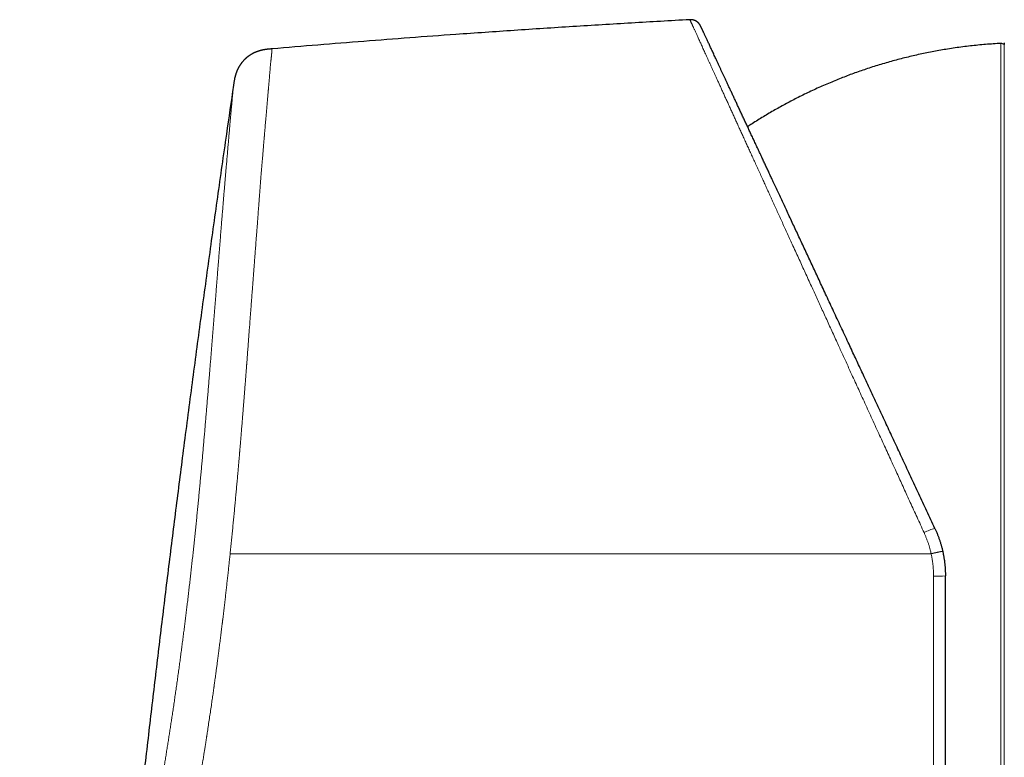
# Model space of a CAD drawing. Header units: millimetres. Extents: x 8 to 760, y 12 to 454.
# Tile 9 of 110: x 28 to 72, y 410 to 443. Entities that reach past the tile are written whole.
import ezdxf

# ---------------------------------------------------------------- set-up
doc = ezdxf.new("R2010")
doc.units = ezdxf.units.MM

msp = doc.modelspace()

# ---------------------------------------------------------------- linework, layer by layer
at = {"color": 8, "linetype": 'Continuous', "lineweight": 0}
for p, q in [((71.786, 396.728), (71.786, 442.264)), ((71.938, 442.29), (71.938, 396.703)), ((68.781, 395.183), (68.781, 418.493))]:
    msp.add_line(p, q, dxfattribs=at)
at = {"color": 7, "linetype": 'Continuous', "lineweight": 30}
msp.add_line((71.938, 442.29), (71.931, 442.212), dxfattribs=at)
msp.add_arc((71.796, 442.064), 0.2, 47.521, 93.0434, dxfattribs=at)
at = {"color": 8, "linetype": 'Continuous', "lineweight": 0}
for centre, radius, start, end in [((69.388, 418.546), 2.152, 104.7281, 118.5827), ((68.92, 421.714), 3.224, 267.5245, 276.9366)]:
    msp.add_arc(centre, radius, start, end, dxfattribs=at)
at = {"color": 7, "linetype": 'Continuous', "lineweight": 30}
for points, knots in [([(57.913, 443.321), (57.042, 443.273), (55.3, 443.175), (52.688, 443.015), (50.077, 442.845), (47.653, 442.677), (45.416, 442.513), (43.366, 442.356), (41.317, 442.193), (39.951, 442.078), (39.268, 442.021)], [0, 0, 0, 0, 0.14, 0.28, 0.42, 0.56, 0.67, 0.78, 0.89, 1, 1, 1, 1]), ([(58.393, 443.033), (58.392, 443.036), (58.39, 443.04), (58.387, 443.047), (58.383, 443.053), (58.38, 443.06), (58.376, 443.066), (58.373, 443.073), (58.369, 443.079), (58.365, 443.085), (58.361, 443.091), (58.358, 443.097), (58.354, 443.103), (58.349, 443.109), (58.345, 443.115), (58.341, 443.121), (58.337, 443.127), (58.332, 443.132), (58.328, 443.138), (58.323, 443.143), (58.318, 443.149), (58.314, 443.154), (58.309, 443.159), (58.305, 443.164), (58.3, 443.169), (58.295, 443.174), (58.29, 443.179), (58.285, 443.184), (58.28, 443.188), (58.275, 443.193), (58.269, 443.198), (58.264, 443.203), (58.258, 443.208), (58.252, 443.213), (58.246, 443.217), (58.24, 443.222), (58.234, 443.226), (58.228, 443.231), (58.222, 443.235), (58.216, 443.239), (58.21, 443.243), (58.203, 443.247), (58.197, 443.251), (58.191, 443.255), (58.185, 443.258), (58.179, 443.261), (58.173, 443.264), (58.167, 443.268), (58.161, 443.271), (58.154, 443.274), (58.148, 443.277), (58.141, 443.28), (58.134, 443.283), (58.127, 443.286), (58.12, 443.289), (58.113, 443.291), (58.106, 443.294), (58.099, 443.296), (58.092, 443.298), (58.085, 443.301), (58.078, 443.303), (58.071, 443.305), (58.064, 443.307), (58.057, 443.308), (58.05, 443.31), (58.044, 443.311), (58.037, 443.313), (58.031, 443.314), (58.024, 443.315), (58.018, 443.316), (58.011, 443.317), (58.004, 443.318), (57.997, 443.319), (57.99, 443.32), (57.982, 443.32), (57.975, 443.321), (57.968, 443.321), (57.961, 443.322), (57.954, 443.322), (57.947, 443.322), (57.94, 443.322), (57.933, 443.322), (57.926, 443.322), (57.919, 443.322), (57.915, 443.322), (57.913, 443.321)], [0, 0, 0, 0, 0.012338, 0.02473, 0.037175, 0.049672, 0.062221, 0.074819, 0.086743, 0.098709, 0.110717, 0.122765, 0.134852, 0.146979, 0.159142, 0.171342, 0.183577, 0.195846, 0.207928, 0.22004, 0.232181, 0.244351, 0.25564, 0.266951, 0.278284, 0.289636, 0.301008, 0.312398, 0.323806, 0.336373, 0.348958, 0.36156, 0.374178, 0.386811, 0.399456, 0.412112, 0.424778, 0.437453, 0.450135, 0.462596, 0.475061, 0.487529, 0.499998, 0.51154, 0.523081, 0.53462, 0.546155, 0.557686, 0.569212, 0.580731, 0.593393, 0.606045, 0.618684, 0.63131, 0.643922, 0.656517, 0.669095, 0.681653, 0.694192, 0.706708, 0.718979, 0.731227, 0.743449, 0.755646, 0.766912, 0.778154, 0.78937, 0.800561, 0.811725, 0.822861, 0.833969, 0.846153, 0.8583, 0.87041, 0.882481, 0.894511, 0.906501, 0.918449, 0.930354, 0.942215, 0.954031, 0.965591, 0.977107, 0.988577, 1, 1, 1, 1]), ([(68.841, 420.627), (68.781, 420.755), (68.662, 421.012), (68.483, 421.396), (68.304, 421.779), (68.126, 422.161), (67.948, 422.543), (67.771, 422.923), (67.599, 423.291), (67.433, 423.648), (67.271, 423.994), (67.111, 424.339), (66.95, 424.683), (66.79, 425.026), (66.631, 425.367), (66.473, 425.707), (66.315, 426.045), (66.158, 426.382), (66.002, 426.717), (65.846, 427.05), (65.695, 427.375), (65.547, 427.692), (65.403, 428.001), (65.259, 428.309), (65.116, 428.616), (64.966, 428.937), (64.809, 429.273), (64.646, 429.624), (64.484, 429.971), (64.324, 430.315), (64.165, 430.656), (64.007, 430.995), (63.855, 431.321), (63.709, 431.634), (63.568, 431.937), (63.428, 432.236), (63.289, 432.534), (63.151, 432.831), (63.013, 433.126), (62.877, 433.419), (62.742, 433.708), (62.608, 433.994), (62.476, 434.277), (62.346, 434.557), (62.22, 434.828), (62.097, 435.09), (61.978, 435.345), (61.861, 435.597), (61.745, 435.846), (61.638, 436.074), (61.542, 436.281), (61.454, 436.469), (61.368, 436.653), (61.283, 436.836), (61.199, 437.015), (61.112, 437.203), (61.021, 437.398), (60.927, 437.6), (60.834, 437.799), (60.742, 437.995), (60.652, 438.19), (60.562, 438.381), (60.475, 438.57), (60.389, 438.754), (60.304, 438.935), (60.221, 439.113), (60.14, 439.286), (60.061, 439.456), (59.984, 439.623), (59.908, 439.785), (59.833, 439.945), (59.761, 440.1), (59.69, 440.252), (59.623, 440.396), (59.559, 440.533), (59.499, 440.662), (59.44, 440.789), (59.382, 440.912), (59.326, 441.033), (59.271, 441.15), (59.218, 441.264), (59.167, 441.374), (59.117, 441.48), (59.069, 441.584), (59.023, 441.683), (58.979, 441.778), (58.936, 441.869), (58.895, 441.956), (58.856, 442.041), (58.818, 442.123), (58.781, 442.202), (58.746, 442.278), (58.712, 442.349), (58.68, 442.418), (58.65, 442.483), (58.621, 442.544), (58.594, 442.602), (58.569, 442.656), (58.545, 442.707), (58.523, 442.754), (58.503, 442.797), (58.485, 442.836), (58.468, 442.872), (58.454, 442.904), (58.44, 442.933), (58.428, 442.958), (58.418, 442.98), (58.41, 442.998), (58.403, 443.012), (58.398, 443.023), (58.394, 443.031), (58.394, 443.033), (58.393, 443.033)], [0, 0, 0, 0, 0.011293, 0.022569, 0.03383, 0.045078, 0.056316, 0.067546, 0.078771, 0.089058, 0.099345, 0.109633, 0.119924, 0.130219, 0.140503, 0.15077, 0.161024, 0.171264, 0.181495, 0.191716, 0.201932, 0.211559, 0.221183, 0.230807, 0.240432, 0.250059, 0.261275, 0.272469, 0.283645, 0.294805, 0.305952, 0.317088, 0.328216, 0.338412, 0.348605, 0.358797, 0.368991, 0.379255, 0.389586, 0.3999, 0.410202, 0.420492, 0.430774, 0.441048, 0.451318, 0.460999, 0.470679, 0.480361, 0.490046, 0.499736, 0.507293, 0.514825, 0.522333, 0.529818, 0.537281, 0.544723, 0.553467, 0.562185, 0.570877, 0.579545, 0.588368, 0.597169, 0.60595, 0.614713, 0.623459, 0.632191, 0.640909, 0.649617, 0.658314, 0.667004, 0.675688, 0.684367, 0.693044, 0.701719, 0.709672, 0.717628, 0.725586, 0.733549, 0.741519, 0.749495, 0.757441, 0.765368, 0.773278, 0.781172, 0.789052, 0.796778, 0.804493, 0.812198, 0.819895, 0.827741, 0.835582, 0.843418, 0.85125, 0.859081, 0.866912, 0.874744, 0.882602, 0.890452, 0.898297, 0.906138, 0.913976, 0.921673, 0.92937, 0.937069, 0.944771, 0.952635, 0.960505, 0.968383, 0.97627, 0.984168, 0.992077, 1, 1, 1, 1]), ([(39.268, 442.021), (39.251, 442.019), (39.216, 442.016), (39.163, 442.012), (39.111, 442.007), (39.059, 442.001), (39.007, 441.994), (38.955, 441.987), (38.911, 441.979), (38.877, 441.973), (38.85, 441.967), (38.824, 441.962), (38.798, 441.956), (38.771, 441.949), (38.746, 441.943), (38.721, 441.936), (38.696, 441.929), (38.672, 441.921), (38.648, 441.913), (38.625, 441.906), (38.604, 441.898), (38.585, 441.891), (38.566, 441.884), (38.547, 441.876), (38.528, 441.868), (38.509, 441.86), (38.491, 441.852), (38.472, 441.843), (38.453, 441.834), (38.433, 441.824), (38.411, 441.813), (38.39, 441.802), (38.369, 441.79), (38.348, 441.778), (38.328, 441.766), (38.31, 441.755), (38.292, 441.744), (38.275, 441.733), (38.258, 441.721), (38.241, 441.71), (38.225, 441.698), (38.208, 441.686), (38.192, 441.674), (38.176, 441.661), (38.16, 441.649), (38.144, 441.636), (38.128, 441.622), (38.112, 441.609), (38.097, 441.595), (38.082, 441.581), (38.067, 441.567), (38.052, 441.553), (38.037, 441.539), (38.023, 441.524), (38.009, 441.509), (37.995, 441.494), (37.981, 441.479), (37.968, 441.464), (37.955, 441.448), (37.942, 441.433), (37.929, 441.417), (37.916, 441.401), (37.903, 441.384), (37.891, 441.368), (37.879, 441.351), (37.867, 441.334), (37.855, 441.316), (37.843, 441.298), (37.83, 441.279), (37.818, 441.259), (37.806, 441.24), (37.795, 441.22), (37.783, 441.2), (37.772, 441.18), (37.761, 441.159), (37.751, 441.138), (37.74, 441.116), (37.73, 441.094), (37.72, 441.073), (37.71, 441.05), (37.7, 441.028), (37.691, 441.004), (37.682, 440.98), (37.673, 440.956), (37.664, 440.932), (37.656, 440.908), (37.648, 440.883), (37.641, 440.858), (37.633, 440.832), (37.625, 440.803), (37.617, 440.771), (37.609, 440.74), (37.602, 440.708), (37.592, 440.664), (37.581, 440.606), (37.569, 440.535), (37.558, 440.463), (37.551, 440.416), (37.548, 440.392)], [0, 0, 0, 0, 0.020004, 0.04001, 0.060014, 0.080014, 0.100011, 0.120008, 0.140012, 0.150283, 0.160554, 0.170824, 0.181094, 0.191363, 0.20163, 0.211309, 0.220987, 0.230665, 0.240342, 0.25002, 0.257858, 0.265698, 0.273538, 0.281378, 0.289219, 0.29692, 0.304621, 0.312323, 0.320024, 0.329193, 0.338361, 0.347529, 0.356698, 0.365866, 0.375033, 0.382874, 0.390715, 0.398555, 0.406395, 0.414235, 0.421934, 0.429633, 0.437331, 0.445029, 0.452883, 0.460737, 0.46859, 0.476442, 0.484295, 0.492147, 0.499998, 0.507833, 0.515667, 0.523502, 0.531337, 0.539172, 0.546868, 0.554565, 0.562262, 0.569959, 0.577815, 0.58567, 0.593527, 0.601384, 0.609241, 0.617099, 0.624957, 0.633708, 0.642459, 0.651211, 0.659963, 0.668715, 0.677468, 0.68622, 0.694973, 0.704142, 0.713311, 0.722479, 0.731647, 0.740814, 0.749981, 0.759779, 0.769577, 0.779374, 0.789173, 0.798972, 0.808773, 0.818575, 0.828377, 0.840702, 0.853027, 0.865351, 0.877672, 0.889991, 0.917487, 0.944987, 0.972494, 1, 1, 1, 1]), ([(71.786, 442.264), (71.672, 442.257), (71.445, 442.244), (71.104, 442.218), (70.764, 442.187), (70.424, 442.151), (70.085, 442.109), (69.747, 442.063), (69.418, 442.013), (69.1, 441.96), (68.792, 441.904), (68.485, 441.844), (68.178, 441.78), (67.873, 441.711), (67.568, 441.639), (67.265, 441.562), (66.962, 441.481), (66.661, 441.396), (66.361, 441.306), (66.062, 441.213), (65.77, 441.117), (65.485, 441.02), (65.207, 440.921), (64.93, 440.818), (64.655, 440.711), (64.375, 440.599), (64.092, 440.481), (63.804, 440.356), (63.519, 440.228), (63.235, 440.096), (62.953, 439.96), (62.678, 439.822), (62.411, 439.684), (62.15, 439.545), (61.892, 439.403), (61.635, 439.257), (61.38, 439.108), (61.127, 438.956), (60.876, 438.8), (60.662, 438.664), (60.532, 438.579), (60.485, 438.547)], [0, 0, 0, 0, 0.028382, 0.056764, 0.085146, 0.113529, 0.141912, 0.170294, 0.198677, 0.224694, 0.250711, 0.276728, 0.302744, 0.32876, 0.354776, 0.380792, 0.406807, 0.432822, 0.458837, 0.484852, 0.510866, 0.535394, 0.559922, 0.58445, 0.608978, 0.633506, 0.659521, 0.685536, 0.711551, 0.737566, 0.763581, 0.789597, 0.814127, 0.838656, 0.863186, 0.887716, 0.912247, 0.936777, 0.961308, 0.985839, 1, 1, 1, 1]), ([(37.548, 440.392), (37.443, 439.667), (37.2, 438.004), (36.83, 435.401), (36.438, 432.583), (36.053, 429.763), (35.676, 426.939), (35.315, 424.166), (34.968, 421.443), (34.634, 418.772), (34.308, 416.1), (33.989, 413.428), (33.677, 410.757), (33.373, 408.089), (33.077, 405.423), (32.788, 402.758), (32.506, 400.093), (32.233, 397.442), (31.969, 394.805), (31.713, 392.183), (31.464, 389.559), (31.215, 386.865), (30.968, 384.1), (30.722, 381.264), (30.485, 378.426), (30.255, 375.587), (30.034, 372.747), (29.825, 369.959), (29.628, 367.225), (29.443, 364.544), (29.266, 361.863), (29.097, 359.181), (28.945, 356.648), (28.81, 354.263), (28.69, 352.027), (28.577, 349.789), (28.472, 347.551), (28.375, 345.312), (28.292, 343.231), (28.223, 341.31), (28.166, 339.547), (28.114, 337.784), (28.068, 336.022), (28.034, 334.476), (28.018, 333.518), (28.011, 333.147)], [0, 0, 0, 0, 0.020402, 0.046799, 0.073206, 0.099629, 0.126071, 0.152535, 0.177508, 0.202497, 0.227489, 0.252473, 0.277437, 0.302369, 0.327261, 0.35213, 0.377003, 0.40189, 0.426344, 0.450805, 0.475267, 0.49973, 0.52615, 0.552575, 0.579006, 0.605444, 0.631889, 0.658339, 0.683282, 0.708225, 0.733169, 0.758112, 0.783055, 0.803842, 0.824631, 0.845424, 0.866223, 0.887028, 0.907842, 0.924202, 0.94057, 0.956945, 0.973318, 0.989672, 1, 1, 1, 1]), ([(68.841, 420.627), (68.851, 420.606), (68.871, 420.564), (68.899, 420.5), (68.926, 420.436), (68.952, 420.372), (68.977, 420.308), (69.001, 420.245), (69.024, 420.182), (69.045, 420.119), (69.066, 420.055), (69.087, 419.991), (69.106, 419.927), (69.125, 419.863), (69.142, 419.798), (69.159, 419.734), (69.175, 419.67), (69.184, 419.627), (69.189, 419.605)], [0, 0, 0, 0, 0.064701, 0.129135, 0.193302, 0.257203, 0.320838, 0.383078, 0.445062, 0.506792, 0.568266, 0.630733, 0.692936, 0.754875, 0.81655, 0.877962, 0.939112, 1, 1, 1, 1]), ([(69.189, 419.605), (69.194, 419.583), (69.204, 419.538), (69.218, 419.469), (69.231, 419.401), (69.242, 419.333), (69.253, 419.265), (69.263, 419.197), (69.272, 419.13), (69.28, 419.063), (69.287, 418.995), (69.293, 418.927), (69.298, 418.858), (69.302, 418.789), (69.306, 418.72), (69.308, 418.651), (69.31, 418.583), (69.31, 418.537), (69.31, 418.514)], [0, 0, 0, 0, 0.06313, 0.126203, 0.189219, 0.252178, 0.315081, 0.376808, 0.438481, 0.500103, 0.561672, 0.624445, 0.687166, 0.749835, 0.812452, 0.875018, 0.937534, 1, 1, 1, 1]), ([(69.31, 395.682), (69.31, 395.682), (69.31, 395.683), (69.31, 395.691), (69.31, 395.702), (69.31, 395.719), (69.31, 395.74), (69.31, 395.765), (69.31, 395.796), (69.31, 395.829), (69.31, 395.866), (69.31, 395.905), (69.31, 395.948), (69.31, 395.995), (69.31, 396.046), (69.31, 396.102), (69.31, 396.163), (69.31, 396.229), (69.31, 396.299), (69.31, 396.372), (69.31, 396.45), (69.31, 396.532), (69.31, 396.618), (69.31, 396.71), (69.31, 396.811), (69.31, 396.919), (69.31, 397.033), (69.31, 397.151), (69.31, 397.261), (69.31, 397.361), (69.31, 397.449), (69.31, 397.538), (69.31, 397.63), (69.31, 397.724), (69.31, 397.821), (69.31, 397.931), (69.31, 398.057), (69.31, 398.199), (69.31, 398.345), (69.31, 398.496), (69.31, 398.653), (69.31, 398.814), (69.31, 398.979), (69.31, 399.149), (69.31, 399.323), (69.31, 399.502), (69.31, 399.687), (69.31, 399.875), (69.31, 400.068), (69.31, 400.264), (69.31, 400.464), (69.31, 400.667), (69.31, 400.874), (69.31, 401.08), (69.31, 401.282), (69.31, 401.482), (69.31, 401.685), (69.31, 401.891), (69.31, 402.1), (69.31, 402.319), (69.31, 402.547), (69.31, 402.785), (69.31, 403.025), (69.31, 403.269), (69.31, 403.514), (69.31, 403.761), (69.31, 404.009), (69.31, 404.261), (69.31, 404.516), (69.31, 404.777), (69.31, 405.043), (69.31, 405.311), (69.31, 405.583), (69.31, 405.856), (69.31, 406.131), (69.31, 406.405), (69.31, 406.682), (69.31, 406.961), (69.31, 407.242), (69.31, 407.525), (69.31, 407.811), (69.31, 408.098), (69.31, 408.398), (69.31, 408.71), (69.31, 409.034), (69.31, 409.361), (69.31, 409.69), (69.31, 409.98), (69.31, 410.23), (69.31, 410.439), (69.31, 410.649), (69.31, 410.859), (69.31, 411.07), (69.31, 411.281), (69.31, 411.52), (69.31, 411.786), (69.31, 412.08), (69.31, 412.376), (69.31, 412.674), (69.31, 412.976), (69.31, 413.282), (69.31, 413.588), (69.31, 413.896), (69.31, 414.201), (69.31, 414.502), (69.31, 414.814), (69.31, 415.141), (69.31, 415.485), (69.31, 415.83), (69.31, 416.176), (69.31, 416.522), (69.31, 416.863), (69.31, 417.197), (69.31, 417.525), (69.31, 417.854), (69.31, 418.184), (69.31, 418.404), (69.31, 418.514)], [0, 0, 0, 0, 0.009189, 0.018368, 0.027538, 0.036702, 0.045861, 0.055018, 0.064173, 0.07333, 0.081554, 0.089781, 0.098013, 0.106252, 0.114497, 0.123082, 0.131797, 0.140505, 0.149205, 0.1579, 0.16659, 0.175279, 0.183966, 0.192654, 0.202213, 0.211777, 0.221348, 0.230928, 0.240518, 0.246982, 0.253441, 0.259894, 0.266343, 0.272788, 0.27923, 0.285669, 0.29452, 0.303368, 0.312216, 0.321065, 0.330097, 0.339134, 0.348177, 0.357229, 0.36629, 0.375488, 0.384731, 0.393964, 0.403188, 0.412406, 0.421619, 0.430829, 0.440038, 0.449248, 0.457693, 0.466141, 0.474595, 0.483055, 0.491523, 0.5, 0.509231, 0.518451, 0.527661, 0.536863, 0.546059, 0.555087, 0.564112, 0.573137, 0.582163, 0.591377, 0.600595, 0.60982, 0.619054, 0.628298, 0.637421, 0.646481, 0.655532, 0.664575, 0.673611, 0.682643, 0.691673, 0.700701, 0.70973, 0.719665, 0.729606, 0.739554, 0.749512, 0.759482, 0.7657, 0.771913, 0.778121, 0.784326, 0.790527, 0.796724, 0.80292, 0.811436, 0.81995, 0.828464, 0.836978, 0.845669, 0.854364, 0.863064, 0.871772, 0.880488, 0.888879, 0.897124, 0.906734, 0.916336, 0.925933, 0.935526, 0.945118, 0.95471, 0.963756, 0.972807, 0.981863, 0.990927, 1, 1, 1, 1])]:
    msp.add_open_spline(points, degree=3, knots=knots, dxfattribs=at)
at = {"color": 8, "linetype": 'Continuous', "lineweight": 0}
for points, knots in [([(68.359, 420.436), (68.306, 420.551), (68.202, 420.78), (68.046, 421.119), (67.894, 421.453), (67.744, 421.78), (67.598, 422.1), (67.456, 422.411), (67.317, 422.714), (67.182, 423.011), (67.04, 423.32), (66.894, 423.64), (66.743, 423.97), (66.596, 424.292), (66.448, 424.615), (66.293, 424.955), (66.13, 425.311), (65.964, 425.675), (65.8, 426.032), (65.639, 426.384), (65.481, 426.731), (65.325, 427.072), (65.182, 427.384), (65.053, 427.667), (64.936, 427.924), (64.82, 428.176), (64.706, 428.425), (64.594, 428.671), (64.474, 428.934), (64.346, 429.213), (64.211, 429.508), (64.079, 429.798), (63.948, 430.085), (63.82, 430.365), (63.694, 430.639), (63.572, 430.908), (63.451, 431.173), (63.324, 431.449), (63.193, 431.737), (63.056, 432.036), (62.923, 432.329), (62.789, 432.623), (62.651, 432.924), (62.517, 433.219), (62.388, 433.5), (62.269, 433.762), (62.152, 434.019), (62.036, 434.272), (61.923, 434.521), (61.812, 434.765), (61.705, 434.998), (61.604, 435.221), (61.507, 435.433), (61.412, 435.642), (61.319, 435.847), (61.227, 436.048), (61.13, 436.261), (61.028, 436.485), (60.921, 436.719), (60.817, 436.948), (60.715, 437.171), (60.616, 437.388), (60.52, 437.599), (60.426, 437.803), (60.335, 438.002), (60.246, 438.198), (60.158, 438.39), (60.072, 438.579), (59.988, 438.763), (59.906, 438.942), (59.825, 439.121), (59.742, 439.302), (59.659, 439.486), (59.576, 439.666), (59.496, 439.842), (59.419, 440.013), (59.343, 440.179), (59.27, 440.341), (59.198, 440.498), (59.131, 440.646), (59.067, 440.785), (59.008, 440.917), (58.949, 441.045), (58.893, 441.169), (58.838, 441.289), (58.785, 441.406), (58.733, 441.521), (58.681, 441.633), (58.632, 441.742), (58.584, 441.847), (58.538, 441.948), (58.494, 442.044), (58.452, 442.137), (58.412, 442.226), (58.373, 442.312), (58.335, 442.395), (58.298, 442.474), (58.264, 442.551), (58.231, 442.623), (58.199, 442.692), (58.169, 442.757), (58.141, 442.819), (58.115, 442.878), (58.09, 442.933), (58.066, 442.984), (58.044, 443.032), (58.024, 443.076), (58.006, 443.117), (57.989, 443.153), (57.974, 443.186), (57.96, 443.216), (57.948, 443.243), (57.938, 443.265), (57.929, 443.284), (57.923, 443.299), (57.917, 443.311), (57.914, 443.319), (57.913, 443.32), (57.913, 443.321)], [0, 0, 0, 0, 0.009916, 0.019664, 0.029247, 0.038662, 0.047912, 0.056834, 0.065596, 0.074197, 0.082638, 0.092478, 0.10209, 0.111476, 0.120635, 0.130525, 0.141384, 0.152121, 0.162735, 0.173226, 0.183594, 0.19384, 0.203963, 0.211831, 0.219624, 0.22734, 0.234982, 0.242548, 0.250038, 0.259334, 0.268546, 0.277672, 0.286715, 0.295673, 0.304389, 0.313024, 0.321578, 0.330052, 0.340033, 0.349901, 0.359654, 0.369294, 0.379459, 0.390266, 0.399448, 0.408555, 0.417588, 0.426545, 0.435428, 0.444237, 0.452973, 0.460915, 0.468796, 0.476616, 0.484374, 0.492071, 0.499708, 0.509057, 0.518317, 0.527488, 0.536571, 0.545566, 0.554315, 0.56298, 0.571562, 0.58006, 0.588646, 0.597145, 0.605559, 0.613888, 0.622132, 0.630993, 0.64009, 0.649135, 0.658128, 0.667068, 0.675957, 0.684794, 0.69358, 0.702316, 0.71028, 0.718201, 0.726082, 0.73392, 0.741718, 0.749475, 0.757441, 0.765389, 0.773318, 0.781229, 0.789123, 0.796858, 0.804577, 0.81228, 0.819967, 0.827794, 0.835605, 0.8434, 0.851179, 0.858943, 0.866691, 0.874424, 0.88221, 0.890006, 0.897814, 0.905634, 0.913465, 0.921167, 0.928882, 0.936608, 0.944347, 0.952256, 0.960179, 0.968115, 0.976065, 0.984029, 0.992007, 1, 1, 1, 1]), ([(37.4, 419.496), (37.41, 419.59), (37.429, 419.778), (37.458, 420.06), (37.486, 420.342), (37.514, 420.624), (37.541, 420.904), (37.568, 421.183), (37.595, 421.46), (37.621, 421.736), (37.646, 422.013), (37.672, 422.289), (37.697, 422.565), (37.722, 422.84), (37.745, 423.104), (37.768, 423.357), (37.788, 423.589), (37.804, 423.771), (37.814, 423.886), (37.818, 423.933), (37.819, 423.95), (37.819, 423.956), (37.82, 423.961), (37.82, 423.966), (37.821, 423.972), (37.821, 423.976), (37.822, 423.981), (37.822, 423.989), (37.824, 424.003), (37.825, 424.025), (37.828, 424.056), (37.831, 424.094), (37.835, 424.14), (37.84, 424.194), (37.845, 424.259), (37.852, 424.336), (37.859, 424.426), (37.867, 424.526), (37.877, 424.636), (37.887, 424.756), (37.897, 424.885), (37.908, 425.019), (37.919, 425.155), (37.931, 425.294), (37.942, 425.439), (37.955, 425.593), (37.968, 425.753), (37.981, 425.919), (37.995, 426.091), (38.009, 426.27), (38.023, 426.456), (38.039, 426.649), (38.054, 426.849), (38.07, 427.056), (38.086, 427.26), (38.102, 427.462), (38.116, 427.652), (38.126, 427.783), (38.132, 427.854), (38.133, 427.872), (38.134, 427.89), (38.136, 427.908), (38.137, 427.926), (38.139, 427.944), (38.14, 427.962), (38.149, 428.076), (38.165, 428.284), (38.187, 428.583), (38.209, 428.874), (38.231, 429.157), (38.251, 429.43), (38.271, 429.694), (38.291, 429.948), (38.309, 430.196), (38.328, 430.436), (38.345, 430.668), (38.362, 430.894), (38.379, 431.112), (38.395, 431.322), (38.406, 431.475), (38.413, 431.56), (38.414, 431.58), (38.415, 431.587), (38.415, 431.593), (38.416, 431.599), (38.416, 431.607), (38.42, 431.657), (38.431, 431.796), (38.447, 432.016), (38.467, 432.27), (38.485, 432.511), (38.502, 432.739), (38.519, 432.958), (38.535, 433.167), (38.55, 433.367), (38.564, 433.554), (38.578, 433.73), (38.59, 433.894), (38.602, 434.05), (38.613, 434.199), (38.624, 434.34), (38.634, 434.474), (38.644, 434.601), (38.653, 434.72), (38.662, 434.833), (38.67, 434.942), (38.678, 435.047), (38.685, 435.144), (38.69, 435.208), (38.692, 435.242), (38.693, 435.253), (38.694, 435.263), (38.695, 435.273), (38.695, 435.283), (38.699, 435.329), (38.705, 435.413), (38.714, 435.537), (38.724, 435.665), (38.734, 435.798), (38.745, 435.935), (38.756, 436.071), (38.766, 436.205), (38.777, 436.336), (38.789, 436.485), (38.8, 436.617), (38.807, 436.707), (38.81, 436.74), (38.811, 436.749), (38.811, 436.758), (38.812, 436.767), (38.813, 436.777), (38.814, 436.786), (38.818, 436.832), (38.824, 436.913), (38.834, 437.026), (38.843, 437.133), (38.851, 437.234), (38.859, 437.329), (38.867, 437.424), (38.875, 437.516), (38.882, 437.606), (38.889, 437.689), (38.895, 437.762), (38.901, 437.827), (38.906, 437.883), (38.91, 437.934), (38.914, 437.979), (38.917, 438.016), (38.92, 438.047), (38.922, 438.072), (38.923, 438.092), (38.925, 438.108), (38.926, 438.118), (38.926, 438.124), (38.926, 438.126), (38.927, 438.129), (38.927, 438.131), (38.927, 438.133), (38.929, 438.154), (38.932, 438.195), (38.938, 438.259), (38.943, 438.327), (38.949, 438.4), (38.956, 438.476), (38.963, 438.557), (38.97, 438.644), (38.978, 438.739), (38.987, 438.84), (38.996, 438.945), (39.005, 439.054), (39.015, 439.167), (39.025, 439.283), (39.035, 439.401), (39.046, 439.522), (39.056, 439.646), (39.066, 439.759), (39.075, 439.862), (39.083, 439.955), (39.092, 440.059), (39.099, 440.135), (39.103, 440.184), (39.105, 440.196), (39.106, 440.208), (39.107, 440.22), (39.108, 440.232), (39.109, 440.244), (39.11, 440.257), (39.114, 440.304), (39.121, 440.386), (39.131, 440.498), (39.14, 440.606), (39.15, 440.711), (39.157, 440.8), (39.163, 440.874), (39.169, 440.936), (39.174, 440.996), (39.179, 441.054), (39.183, 441.107), (39.188, 441.165), (39.193, 441.227), (39.199, 441.293), (39.205, 441.355), (39.21, 441.404), (39.213, 441.442), (39.216, 441.47), (39.219, 441.497), (39.222, 441.523), (39.225, 441.549), (39.228, 441.578), (39.232, 441.611), (39.236, 441.649), (39.24, 441.686), (39.244, 441.723), (39.247, 441.759), (39.25, 441.791), (39.253, 441.821), (39.255, 441.846), (39.258, 441.871), (39.259, 441.894), (39.261, 441.914), (39.263, 441.936), (39.264, 441.959), (39.266, 441.981), (39.267, 441.998), (39.268, 442.01), (39.268, 442.019), (39.268, 442.02), (39.268, 442.021)], [0, 0, 0, 0, 0.008117, 0.016237, 0.024359, 0.032484, 0.040612, 0.048598, 0.056586, 0.064577, 0.072572, 0.080569, 0.088569, 0.096572, 0.104578, 0.111626, 0.118676, 0.124883, 0.127614, 0.128816, 0.128973, 0.12913, 0.129288, 0.129445, 0.129603, 0.12976, 0.129839, 0.130065, 0.130418, 0.131089, 0.131987, 0.133112, 0.134466, 0.136047, 0.137855, 0.140201, 0.142845, 0.145787, 0.149026, 0.152563, 0.156399, 0.160532, 0.164408, 0.168514, 0.172851, 0.177418, 0.182215, 0.187152, 0.192311, 0.197693, 0.203298, 0.209126, 0.215178, 0.221453, 0.227952, 0.233856, 0.239933, 0.245425, 0.245972, 0.24652, 0.247069, 0.247619, 0.248171, 0.248724, 0.249279, 0.249834, 0.259337, 0.268644, 0.277755, 0.286669, 0.295386, 0.303755, 0.311934, 0.319922, 0.327719, 0.335324, 0.342739, 0.349961, 0.356992, 0.363734, 0.365366, 0.365579, 0.365792, 0.366005, 0.366217, 0.366429, 0.36675, 0.371342, 0.380443, 0.389257, 0.397481, 0.405437, 0.413123, 0.420541, 0.42769, 0.43457, 0.440811, 0.446812, 0.452573, 0.458095, 0.463378, 0.468421, 0.473224, 0.477788, 0.482112, 0.486196, 0.490411, 0.494337, 0.497551, 0.497955, 0.498355, 0.498752, 0.499144, 0.499533, 0.499918, 0.50462, 0.509551, 0.51471, 0.520098, 0.525716, 0.531562, 0.536897, 0.542408, 0.548098, 0.555879, 0.559401, 0.5598, 0.5602, 0.5606, 0.561002, 0.561404, 0.561807, 0.56221, 0.567467, 0.572493, 0.57729, 0.581857, 0.586195, 0.590302, 0.594847, 0.599073, 0.602979, 0.606565, 0.609548, 0.612267, 0.614721, 0.616912, 0.618837, 0.62024, 0.62146, 0.622495, 0.623223, 0.623822, 0.623957, 0.624084, 0.624201, 0.62431, 0.62441, 0.624501, 0.627452, 0.630652, 0.634101, 0.637799, 0.641746, 0.645943, 0.650389, 0.655568, 0.661048, 0.66683, 0.672913, 0.679299, 0.685986, 0.692974, 0.700265, 0.707857, 0.715751, 0.721732, 0.727874, 0.734179, 0.74275, 0.743607, 0.744467, 0.74533, 0.746195, 0.747063, 0.747934, 0.748807, 0.749683, 0.758229, 0.766769, 0.775303, 0.783831, 0.792354, 0.797931, 0.803506, 0.809078, 0.814648, 0.819943, 0.824881, 0.832184, 0.839362, 0.846415, 0.853343, 0.856922, 0.860467, 0.863977, 0.867454, 0.870896, 0.874304, 0.879716, 0.885398, 0.891351, 0.897575, 0.904068, 0.910833, 0.916337, 0.922009, 0.927847, 0.933852, 0.939538, 0.944701, 0.95392, 0.963138, 0.972356, 0.981572, 0.990787, 1, 1, 1, 1]), ([(35.744, 419.51), (35.754, 419.605), (35.775, 419.796), (35.805, 420.082), (35.835, 420.368), (35.864, 420.654), (35.893, 420.938), (35.921, 421.22), (35.949, 421.5), (35.976, 421.779), (36.003, 422.06), (36.03, 422.342), (36.056, 422.626), (36.083, 422.909), (36.109, 423.191), (36.134, 423.472), (36.16, 423.753), (36.185, 424.033), (36.209, 424.312), (36.234, 424.59), (36.258, 424.867), (36.281, 425.143), (36.305, 425.418), (36.328, 425.692), (36.352, 425.974), (36.376, 426.263), (36.401, 426.56), (36.425, 426.856), (36.449, 427.15), (36.473, 427.433), (36.495, 427.705), (36.516, 427.967), (36.537, 428.228), (36.558, 428.486), (36.578, 428.742), (36.599, 428.995), (36.619, 429.244), (36.638, 429.492), (36.658, 429.739), (36.678, 429.987), (36.698, 430.234), (36.717, 430.479), (36.736, 430.723), (36.755, 430.964), (36.774, 431.203), (36.793, 431.44), (36.812, 431.675), (36.83, 431.908), (36.848, 432.139), (36.867, 432.367), (36.884, 432.593), (36.902, 432.817), (36.92, 433.045), (36.939, 433.278), (36.958, 433.516), (36.977, 433.75), (36.995, 433.981), (37.013, 434.202), (37.03, 434.413), (37.047, 434.614), (37.063, 434.811), (37.079, 435.007), (37.095, 435.199), (37.111, 435.388), (37.126, 435.575), (37.142, 435.761), (37.158, 435.947), (37.173, 436.133), (37.189, 436.315), (37.204, 436.493), (37.219, 436.668), (37.233, 436.831), (37.246, 436.983), (37.258, 437.124), (37.27, 437.262), (37.281, 437.397), (37.293, 437.529), (37.304, 437.657), (37.315, 437.782), (37.325, 437.904), (37.336, 438.03), (37.348, 438.161), (37.36, 438.296), (37.371, 438.426), (37.382, 438.553), (37.393, 438.675), (37.403, 438.792), (37.413, 438.903), (37.423, 439.008), (37.432, 439.11), (37.441, 439.208), (37.449, 439.302), (37.457, 439.393), (37.465, 439.479), (37.473, 439.564), (37.48, 439.645), (37.487, 439.723), (37.494, 439.797), (37.5, 439.867), (37.506, 439.932), (37.511, 439.992), (37.516, 440.047), (37.521, 440.097), (37.525, 440.143), (37.529, 440.185), (37.532, 440.223), (37.535, 440.257), (37.538, 440.288), (37.541, 440.314), (37.543, 440.338), (37.544, 440.357), (37.546, 440.372), (37.547, 440.383), (37.547, 440.39), (37.548, 440.391), (37.548, 440.392)], [0, 0, 0, 0, 0.008913, 0.017821, 0.026725, 0.035624, 0.044519, 0.053252, 0.061981, 0.070707, 0.079429, 0.088327, 0.097222, 0.106114, 0.115003, 0.123889, 0.132772, 0.141653, 0.15053, 0.159404, 0.168276, 0.177144, 0.18601, 0.194873, 0.203733, 0.213476, 0.223215, 0.232951, 0.242683, 0.252412, 0.261234, 0.270053, 0.278869, 0.287682, 0.296492, 0.305142, 0.313789, 0.322433, 0.331074, 0.339889, 0.348701, 0.357511, 0.366317, 0.375121, 0.383922, 0.39272, 0.401516, 0.410309, 0.4191, 0.427888, 0.436674, 0.445458, 0.45424, 0.463898, 0.473553, 0.483207, 0.492859, 0.502509, 0.511231, 0.519953, 0.528674, 0.537393, 0.546112, 0.55483, 0.563547, 0.572262, 0.581391, 0.590519, 0.599645, 0.60877, 0.617893, 0.627015, 0.634817, 0.642617, 0.650417, 0.658217, 0.666016, 0.673676, 0.681335, 0.688994, 0.696653, 0.705771, 0.714888, 0.724005, 0.733122, 0.742239, 0.751355, 0.760057, 0.768758, 0.777459, 0.78616, 0.79486, 0.80356, 0.81226, 0.820959, 0.830073, 0.839186, 0.848299, 0.857412, 0.866525, 0.875638, 0.884337, 0.893037, 0.901738, 0.910439, 0.919141, 0.927845, 0.936549, 0.945255, 0.954377, 0.963499, 0.972623, 0.981748, 0.990874, 1, 1, 1, 1]), ([(68.673, 419.496), (68.673, 419.496), (68.673, 419.496), (68.673, 419.496), (68.673, 419.496), (68.673, 419.496), (68.673, 419.496), (68.673, 419.496), (68.673, 419.496), (68.673, 419.496), (68.673, 419.496), (68.673, 419.496), (68.673, 419.496), (68.673, 419.496), (68.673, 419.496), (68.673, 419.497), (68.673, 419.497), (68.673, 419.497), (68.673, 419.497), (68.673, 419.497), (68.673, 419.497), (68.673, 419.497), (68.673, 419.497), (68.673, 419.497), (68.673, 419.497), (68.673, 419.497), (68.673, 419.498), (68.673, 419.498), (68.672, 419.498), (68.672, 419.499), (68.672, 419.499), (68.672, 419.5), (68.672, 419.501), (68.672, 419.503), (68.671, 419.507), (68.67, 419.512), (68.668, 419.52), (68.66, 419.555), (68.647, 419.608), (68.629, 419.677), (68.613, 419.737), (68.596, 419.797), (68.579, 419.856), (68.56, 419.916), (68.541, 419.975), (68.521, 420.033), (68.5, 420.092), (68.478, 420.15), (68.456, 420.208), (68.433, 420.265), (68.409, 420.322), (68.385, 420.379), (68.368, 420.417), (68.359, 420.436)], [0, 0, 0, 0, 0.000012, 0.000025, 0.000039, 0.000052, 0.000067, 0.000081, 0.000096, 0.000111, 0.000136, 0.000162, 0.000189, 0.000218, 0.00026, 0.000304, 0.00035, 0.000398, 0.000449, 0.000528, 0.000612, 0.000701, 0.000795, 0.000894, 0.000997, 0.001235, 0.001494, 0.001776, 0.002081, 0.002407, 0.002756, 0.003666, 0.004701, 0.006857, 0.00941, 0.015778, 0.023766, 0.033374, 0.125057, 0.187566, 0.250112, 0.312638, 0.375138, 0.437624, 0.500107, 0.562647, 0.62515, 0.687627, 0.750088, 0.812545, 0.875009, 0.93749, 1, 1, 1, 1]), ([(34.413, 409.743), (34.426, 409.82), (34.452, 409.976), (34.49, 410.211), (34.529, 410.447), (34.568, 410.685), (34.606, 410.925), (34.644, 411.162), (34.68, 411.396), (34.716, 411.627), (34.752, 411.859), (34.787, 412.092), (34.824, 412.335), (34.862, 412.589), (34.901, 412.853), (34.939, 413.119), (34.978, 413.385), (35.016, 413.653), (35.054, 413.922), (35.091, 414.193), (35.128, 414.459), (35.164, 414.722), (35.199, 414.982), (35.233, 415.242), (35.267, 415.503), (35.301, 415.765), (35.334, 416.022), (35.366, 416.275), (35.397, 416.523), (35.428, 416.772), (35.458, 417.021), (35.49, 417.281), (35.522, 417.55), (35.555, 417.829), (35.587, 418.109), (35.619, 418.389), (35.651, 418.669), (35.682, 418.949), (35.713, 419.229), (35.734, 419.416), (35.744, 419.51)], [0, 0, 0, 0, 0.0263071, 0.0526034, 0.0788899, 0.1051678, 0.1314386, 0.1577029, 0.1824604, 0.2072115, 0.2319555, 0.2566919, 0.2814207, 0.3090105, 0.3365902, 0.3641597, 0.3917187, 0.4192669, 0.4468041, 0.4743301, 0.5018447, 0.5279811, 0.5541069, 0.5802219, 0.6063261, 0.6324193, 0.6585014, 0.6830831, 0.707655, 0.7322172, 0.7567695, 0.7813121, 0.8086918, 0.8360591, 0.8634141, 0.8907567, 0.9180867, 0.945404, 0.9727085, 1, 1, 1, 1]), ([(68.673, 419.496), (68.675, 419.497), (68.679, 419.498), (68.685, 419.499), (68.691, 419.5), (68.698, 419.502), (68.704, 419.503), (68.71, 419.505), (68.717, 419.506), (68.723, 419.508), (68.73, 419.509), (68.736, 419.51), (68.743, 419.512), (68.749, 419.513), (68.756, 419.515), (68.762, 419.516), (68.769, 419.518), (68.776, 419.519), (68.782, 419.521), (68.789, 419.522), (68.796, 419.524), (68.803, 419.525), (68.809, 419.527), (68.816, 419.528), (68.823, 419.53), (68.829, 419.531), (68.835, 419.532), (68.841, 419.534), (68.847, 419.535), (68.853, 419.536), (68.86, 419.538), (68.866, 419.539), (68.871, 419.54), (68.877, 419.542), (68.883, 419.543), (68.889, 419.544), (68.895, 419.545), (68.901, 419.547), (68.906, 419.548), (68.912, 419.549), (68.918, 419.551), (68.924, 419.552), (68.93, 419.553), (68.935, 419.554), (68.941, 419.555), (68.947, 419.557), (68.952, 419.558), (68.958, 419.559), (68.963, 419.56), (68.969, 419.561), (68.974, 419.563), (68.98, 419.564), (68.985, 419.565), (68.99, 419.566), (68.995, 419.567), (69, 419.568), (69.006, 419.569), (69.011, 419.57), (69.016, 419.572), (69.021, 419.573), (69.026, 419.574), (69.031, 419.575), (69.036, 419.576), (69.04, 419.577), (69.045, 419.578), (69.05, 419.579), (69.054, 419.58), (69.059, 419.581), (69.063, 419.582), (69.067, 419.582), (69.072, 419.583), (69.076, 419.584), (69.08, 419.585), (69.084, 419.586), (69.088, 419.587), (69.092, 419.588), (69.096, 419.588), (69.1, 419.589), (69.104, 419.59), (69.107, 419.591), (69.111, 419.591), (69.114, 419.592), (69.118, 419.593), (69.121, 419.593), (69.124, 419.594), (69.127, 419.595), (69.13, 419.595), (69.133, 419.596), (69.136, 419.596), (69.139, 419.597), (69.142, 419.598), (69.145, 419.598), (69.147, 419.599), (69.15, 419.599), (69.152, 419.6), (69.155, 419.6), (69.157, 419.601), (69.16, 419.601), (69.162, 419.601), (69.164, 419.602), (69.167, 419.602), (69.169, 419.603), (69.17, 419.603), (69.172, 419.603), (69.174, 419.604), (69.176, 419.604), (69.177, 419.604), (69.179, 419.604), (69.18, 419.605), (69.181, 419.605), (69.182, 419.605), (69.183, 419.605), (69.184, 419.605), (69.185, 419.605), (69.186, 419.605), (69.187, 419.605), (69.187, 419.605), (69.188, 419.606), (69.188, 419.606), (69.189, 419.606), (69.189, 419.605), (69.189, 419.605), (69.189, 419.605), (69.189, 419.605)], [0, 0, 0, 0, 0.007866, 0.015774, 0.023725, 0.031718, 0.039753, 0.047685, 0.055657, 0.063668, 0.071717, 0.079971, 0.088264, 0.096596, 0.104967, 0.113376, 0.121823, 0.130307, 0.138827, 0.147383, 0.155974, 0.1646, 0.17326, 0.181953, 0.190679, 0.198705, 0.206758, 0.214837, 0.222941, 0.23107, 0.239222, 0.247168, 0.255135, 0.263123, 0.271132, 0.27916, 0.287063, 0.294985, 0.302923, 0.310878, 0.319012, 0.327162, 0.335327, 0.343506, 0.3517, 0.359907, 0.368127, 0.37634, 0.384565, 0.3928, 0.401044, 0.409298, 0.417412, 0.425533, 0.433661, 0.441794, 0.450099, 0.458408, 0.466722, 0.475038, 0.483356, 0.491677, 0.499997, 0.5083, 0.516602, 0.524902, 0.5332, 0.541496, 0.549639, 0.557778, 0.565912, 0.57404, 0.582327, 0.590607, 0.598879, 0.607141, 0.615394, 0.623637, 0.631868, 0.64007, 0.648259, 0.656435, 0.664597, 0.672745, 0.680732, 0.688704, 0.69666, 0.704599, 0.712683, 0.720748, 0.728794, 0.73682, 0.744826, 0.752811, 0.760774, 0.769647, 0.778492, 0.787307, 0.796093, 0.804848, 0.813415, 0.821952, 0.830457, 0.83893, 0.847542, 0.856119, 0.864661, 0.873166, 0.881635, 0.890066, 0.89846, 0.906815, 0.915132, 0.923409, 0.931646, 0.939843, 0.948, 0.956116, 0.964995, 0.973823, 0.9826, 0.991326, 1, 1, 1, 1]), ([(35.856, 408.295), (35.871, 408.384), (35.902, 408.562), (35.949, 408.832), (35.995, 409.104), (36.04, 409.377), (36.072, 409.569), (36.09, 409.679), (36.094, 409.706), (36.099, 409.733), (36.103, 409.76), (36.107, 409.787), (36.112, 409.814), (36.115, 409.837), (36.121, 409.868), (36.128, 409.912), (36.138, 409.975), (36.151, 410.054), (36.166, 410.15), (36.184, 410.263), (36.205, 410.392), (36.228, 410.535), (36.253, 410.694), (36.274, 410.825), (36.289, 410.924), (36.299, 410.987), (36.309, 411.051), (36.319, 411.117), (36.33, 411.185), (36.339, 411.247), (36.347, 411.298), (36.363, 411.4), (36.391, 411.582), (36.431, 411.849), (36.475, 412.14), (36.518, 412.432), (36.56, 412.714), (36.599, 412.986), (36.635, 413.237), (36.659, 413.41), (36.673, 413.505), (36.676, 413.531), (36.68, 413.557), (36.684, 413.583), (36.687, 413.609), (36.691, 413.635), (36.698, 413.684), (36.709, 413.762), (36.724, 413.875), (36.742, 414.005), (36.762, 414.153), (36.784, 414.317), (36.809, 414.5), (36.835, 414.698), (36.863, 414.912), (36.893, 415.143), (36.925, 415.39), (36.957, 415.644), (36.989, 415.902), (37.02, 416.152), (37.042, 416.331), (37.055, 416.433), (37.058, 416.465), (37.062, 416.498), (37.066, 416.531), (37.07, 416.564), (37.083, 416.672), (37.105, 416.854), (37.135, 417.108), (37.164, 417.357), (37.193, 417.602), (37.22, 417.842), (37.247, 418.078), (37.273, 418.317), (37.3, 418.557), (37.326, 418.8), (37.351, 419.038), (37.376, 419.269), (37.392, 419.421), (37.4, 419.496)], [0, 0, 0, 0, 0.026639, 0.053286, 0.079941, 0.106606, 0.132896, 0.135479, 0.138062, 0.140645, 0.143228, 0.145811, 0.148394, 0.150978, 0.152429, 0.157404, 0.163439, 0.170533, 0.179883, 0.190603, 0.202694, 0.216157, 0.230992, 0.247201, 0.252852, 0.258652, 0.264602, 0.270702, 0.276952, 0.283352, 0.287834, 0.29108, 0.311488, 0.33785, 0.364222, 0.390604, 0.416995, 0.440227, 0.463467, 0.483925, 0.486221, 0.488518, 0.490815, 0.493111, 0.495408, 0.497705, 0.500003, 0.508439, 0.518369, 0.529794, 0.542713, 0.557128, 0.573039, 0.590449, 0.608965, 0.628922, 0.650321, 0.673165, 0.694463, 0.716883, 0.737541, 0.740311, 0.743095, 0.745895, 0.748709, 0.751538, 0.754383, 0.776412, 0.798028, 0.819232, 0.840022, 0.860398, 0.88036, 0.899908, 0.920932, 0.941454, 0.961473, 0.980989, 1, 1, 1, 1]), ([(37.4, 419.496), (38.267, 419.496), (40.001, 419.496), (42.604, 419.496), (45.207, 419.496), (47.811, 419.496), (50.416, 419.496), (53.022, 419.496), (55.629, 419.496), (58.236, 419.496), (60.844, 419.496), (63.453, 419.496), (66.063, 419.496), (67.803, 419.496), (68.673, 419.496)], [0, 0, 0, 0, 0.083333, 0.166667, 0.25, 0.333333, 0.416667, 0.5, 0.583333, 0.666667, 0.75, 0.833333, 0.916667, 1, 1, 1, 1]), ([(68.781, 418.493), (68.781, 418.514), (68.781, 418.556), (68.78, 418.62), (68.777, 418.683), (68.774, 418.746), (68.771, 418.809), (68.766, 418.872), (68.76, 418.934), (68.754, 418.996), (68.747, 419.059), (68.739, 419.122), (68.73, 419.185), (68.72, 419.248), (68.71, 419.31), (68.698, 419.372), (68.686, 419.435), (68.677, 419.476), (68.673, 419.496)], [0, 0, 0, 0, 0.062425, 0.124992, 0.187679, 0.250464, 0.313325, 0.375117, 0.436939, 0.498773, 0.560595, 0.623646, 0.686641, 0.749557, 0.812374, 0.875068, 0.937617, 1, 1, 1, 1])]:
    msp.add_open_spline(points, degree=3, knots=knots, dxfattribs=at)

doc.saveas('drawing.dxf')
